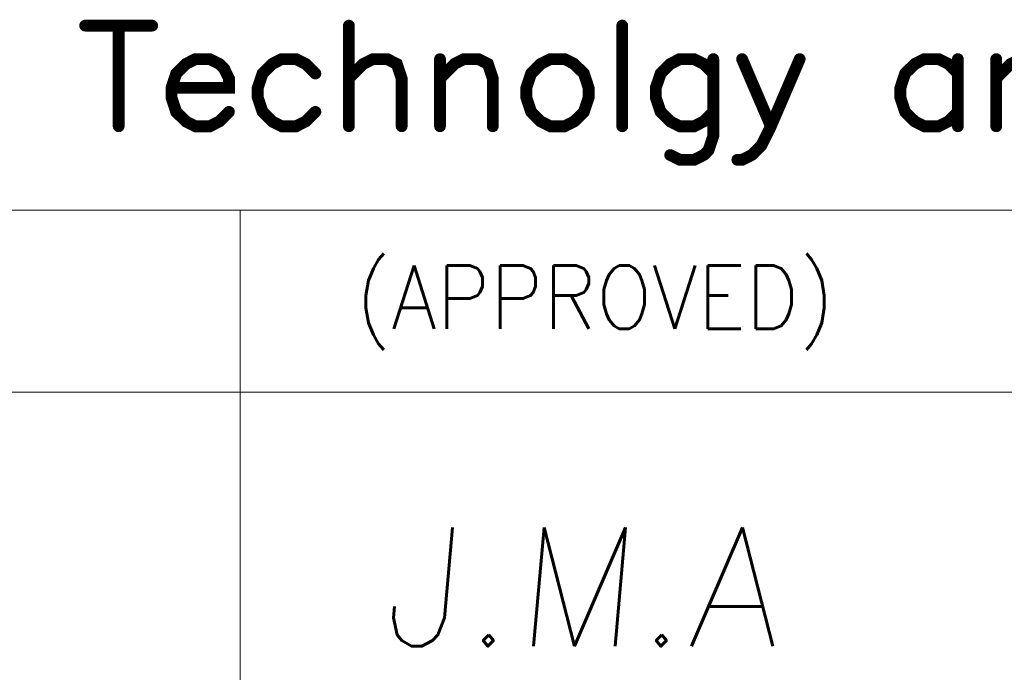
# Model space of a CAD drawing. Header units: millimetres. Extents: x 4497 to 13960, y 12291 to 16372.
# Tile 167 of 217: x 6879 to 6929, y 15658 to 15691. Entities that reach past the tile are written whole.
import ezdxf
from ezdxf.enums import TextEntityAlignment as Align

# ---------------------------------------------------------------- set-up
doc = ezdxf.new("R2010")
doc.units = ezdxf.units.MM
doc.header["$LTSCALE"] = 0.8
doc.layers.get('0').update_dxf_attribs({"linetype": 'CONTINUOUS', "lineweight": 0})
doc.layers.add('2', color=3, linetype='CONTINUOUS', lineweight=0)
doc.styles.add('GHS', font='romans', dxfattribs={"height": 2, "bigfont": 'whgtxt'})
doc.styles.get("Standard").update_dxf_attribs({"font": 'romans.shx', "width": 0.8, "oblique": 5, "bigfont": 'whgtxt.shx'})

# ---------------------------------------------------------------- blocks, each defined once
blk = doc.blocks.new('SMOOTH_0$064516')
at = {"const_width": 0.0323}
blk.add_lwpolyline([(-0.0161, 0, 1), (0.0161, 0, 1)], format="xyb", close=True, dxfattribs=at)
blk = doc.blocks.new('logo')
at = {"color": 7, "const_width": 0.859}
for points in [[(-3488.222, 5311.965), (-3483.345, 5311.965)], [(-3485.783, 5311.965), (-3485.783, 5304.641)], [(-3469.038, 5311.965), (-3469.038, 5304.641)], [(-3449.151, 5311.965), (-3449.151, 5304.641)], [(-3481.945, 5307.431), (-3477.763, 5307.431), (-3477.763, 5308.127), (-3478.106, 5308.823), (-3478.459, 5309.175), (-3479.154, 5309.527), (-3480.202, 5309.527), (-3480.897, 5309.175), (-3481.601, 5308.479), (-3481.945, 5307.431), (-3481.945, 5306.736), (-3481.601, 5305.688), (-3480.897, 5304.993), (-3480.202, 5304.641), (-3479.154, 5304.641), (-3478.459, 5304.993), (-3477.763, 5305.688)], [(-3471.477, 5308.479), (-3472.181, 5309.175), (-3472.877, 5309.527), (-3473.925, 5309.527), (-3474.62, 5309.175), (-3475.316, 5308.479), (-3475.668, 5307.431), (-3475.668, 5306.736), (-3475.316, 5305.688), (-3474.62, 5304.993), (-3473.925, 5304.641), (-3472.877, 5304.641), (-3472.181, 5304.993), (-3471.477, 5305.688)], [(-3469.038, 5308.127), (-3467.991, 5309.175), (-3467.295, 5309.527), (-3466.248, 5309.527), (-3465.552, 5309.175), (-3465.2, 5308.127), (-3465.2, 5304.641)], [(-3462.409, 5308.127), (-3461.362, 5309.175), (-3460.666, 5309.527), (-3459.618, 5309.527), (-3458.923, 5309.175), (-3458.571, 5308.127), (-3458.571, 5304.641)], [(-3462.409, 5309.527), (-3462.409, 5304.641)], [(-3454.389, 5309.527), (-3455.084, 5309.175), (-3455.78, 5308.479), (-3456.132, 5307.431), (-3456.132, 5306.736), (-3455.78, 5305.688), (-3455.084, 5304.993), (-3454.389, 5304.641), (-3453.341, 5304.641), (-3452.646, 5304.993), (-3451.942, 5305.688), (-3451.598, 5306.736), (-3451.598, 5307.431), (-3451.942, 5308.479), (-3452.646, 5309.175), (-3453.341, 5309.527), (-3454.389, 5309.527)], [(-3442.53, 5308.479), (-3443.226, 5309.175), (-3443.921, 5309.527), (-3444.969, 5309.527), (-3445.664, 5309.175), (-3446.36, 5308.479), (-3446.712, 5307.431), (-3446.712, 5306.736), (-3446.36, 5305.688), (-3445.664, 5304.993), (-3444.969, 5304.641), (-3443.921, 5304.641), (-3443.226, 5304.993), (-3442.53, 5305.688)], [(-3442.53, 5309.527), (-3442.53, 5303.945), (-3442.874, 5302.897), (-3443.226, 5302.545), (-3443.921, 5302.202), (-3444.969, 5302.202), (-3445.664, 5302.545)], [(-3436.244, 5309.527), (-3438.34, 5304.641), (-3439.035, 5303.241), (-3439.739, 5302.545), (-3440.435, 5302.202), (-3440.778, 5302.202)], [(-3440.435, 5309.527), (-3438.34, 5304.641)], [(-3424.738, 5308.479), (-3425.433, 5309.175), (-3426.129, 5309.527), (-3427.176, 5309.527), (-3427.872, 5309.175), (-3428.576, 5308.479), (-3428.92, 5307.431), (-3428.92, 5306.736), (-3428.576, 5305.688), (-3427.872, 5304.993), (-3427.176, 5304.641), (-3426.129, 5304.641), (-3425.433, 5304.993), (-3424.738, 5305.688)], [(-3424.738, 5309.527), (-3424.738, 5304.641)], [(-3421.947, 5308.127), (-3420.899, 5309.175), (-3420.204, 5309.527), (-3419.156, 5309.527), (-3418.452, 5309.175), (-3418.109, 5308.127), (-3418.109, 5304.641)], [(-3421.947, 5309.527), (-3421.947, 5304.641)]]:
    blk.add_lwpolyline(points, dxfattribs=at)
at = {"color": 7, "xscale": 13.31, "yscale": 13.31, "zscale": 13.31}
for p in [(-3488.222, 5311.965), (-3485.783, 5311.965), (-3483.345, 5311.965), (-3469.038, 5311.965), (-3449.151, 5311.965), (-3480.897, 5309.175), (-3480.202, 5309.527), (-3479.154, 5309.527), (-3478.459, 5309.175), (-3474.62, 5309.175), (-3473.925, 5309.527), (-3472.877, 5309.527), (-3472.181, 5309.175), (-3467.991, 5309.175), (-3467.295, 5309.527), (-3466.248, 5309.527), (-3465.552, 5309.175), (-3462.409, 5309.527), (-3461.362, 5309.175), (-3460.666, 5309.527), (-3459.618, 5309.527), (-3458.923, 5309.175), (-3455.084, 5309.175), (-3454.389, 5309.527), (-3454.389, 5309.527), (-3453.341, 5309.527), (-3452.646, 5309.175), (-3445.664, 5309.175), (-3444.969, 5309.527), (-3443.921, 5309.527), (-3443.226, 5309.175), (-3442.53, 5309.527), (-3440.435, 5309.527), (-3436.244, 5309.527), (-3427.872, 5309.175), (-3427.176, 5309.527), (-3426.129, 5309.527), (-3425.433, 5309.175), (-3424.738, 5309.527), (-3421.947, 5309.527), (-3481.601, 5308.479), (-3478.106, 5308.823), (-3475.316, 5308.479), (-3471.477, 5308.479), (-3455.78, 5308.479), (-3451.942, 5308.479), (-3446.36, 5308.479), (-3442.53, 5308.479), (-3428.576, 5308.479), (-3424.738, 5308.479), (-3477.763, 5308.127), (-3469.038, 5308.127), (-3465.2, 5308.127), (-3462.409, 5308.127), (-3458.571, 5308.127), (-3421.947, 5308.127), (-3481.945, 5307.431), (-3481.945, 5307.431), (-3477.763, 5307.431), (-3475.668, 5307.431), (-3456.132, 5307.431), (-3451.598, 5307.431), (-3446.712, 5307.431), (-3428.92, 5307.431), (-3481.945, 5306.736), (-3475.668, 5306.736), (-3456.132, 5306.736), (-3451.598, 5306.736), (-3446.712, 5306.736), (-3428.92, 5306.736), (-3481.601, 5305.688), (-3477.763, 5305.688), (-3475.316, 5305.688), (-3471.477, 5305.688), (-3455.78, 5305.688), (-3451.942, 5305.688), (-3446.36, 5305.688), (-3442.53, 5305.688), (-3428.576, 5305.688), (-3424.738, 5305.688), (-3480.897, 5304.993), (-3478.459, 5304.993), (-3474.62, 5304.993), (-3472.181, 5304.993), (-3455.084, 5304.993), (-3452.646, 5304.993), (-3445.664, 5304.993), (-3443.226, 5304.993), (-3427.872, 5304.993), (-3425.433, 5304.993), (-3485.783, 5304.641), (-3480.202, 5304.641), (-3479.154, 5304.641), (-3473.925, 5304.641), (-3472.877, 5304.641), (-3469.038, 5304.641), (-3465.2, 5304.641), (-3462.409, 5304.641), (-3458.571, 5304.641), (-3454.389, 5304.641), (-3453.341, 5304.641), (-3449.151, 5304.641), (-3444.969, 5304.641), (-3443.921, 5304.641), (-3438.34, 5304.641), (-3438.34, 5304.641), (-3427.176, 5304.641), (-3426.129, 5304.641), (-3424.738, 5304.641), (-3421.947, 5304.641), (-3442.53, 5303.945), (-3442.874, 5302.897), (-3439.035, 5303.241), (-3445.664, 5302.545), (-3444.969, 5302.202), (-3443.921, 5302.202), (-3443.226, 5302.545), (-3440.778, 5302.202), (-3440.435, 5302.202), (-3439.739, 5302.545)]:
    blk.add_blockref('SMOOTH_0$064516', p, dxfattribs=at)

msp = doc.modelspace()

# ---------------------------------------------------------------- linework, layer by layer
at = {"color": 7, "linetype": 'Continuous'}
for p, q in [((6806.381, 15681.747), (7020.042, 15681.747)), ((6889.988, 15598.141), (6889.988, 15681.747)), ((6806.381, 15672.458), (6931.791, 15672.458))]:
    msp.add_line(p, q, dxfattribs=at)

# ---------------------------------------------------------------- block references
at = {"color": 3, "linetype": 'Continuous', "xscale": 0.7014719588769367, "yscale": 0.7014719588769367, "zscale": 0.7014719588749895}
msp.add_blockref('logo', (9328.96, 11964.974), dxfattribs=at)

# ---------------------------------------------------------------- texts
at = {"color": 7, "linetype": 'Continuous', "width": 0.933333}
msp.add_text('(APPROVED)', height=3.2303, dxfattribs=at).set_placement((6895.882, 15678.927), align=Align.TOP_LEFT)
at = {"layer": '2', "style": 'GHS', "oblique": 5}
msp.add_text('J.M.A', height=6.0598, dxfattribs=at).set_placement((6897.165, 15659.496))

doc.saveas('drawing.dxf')
